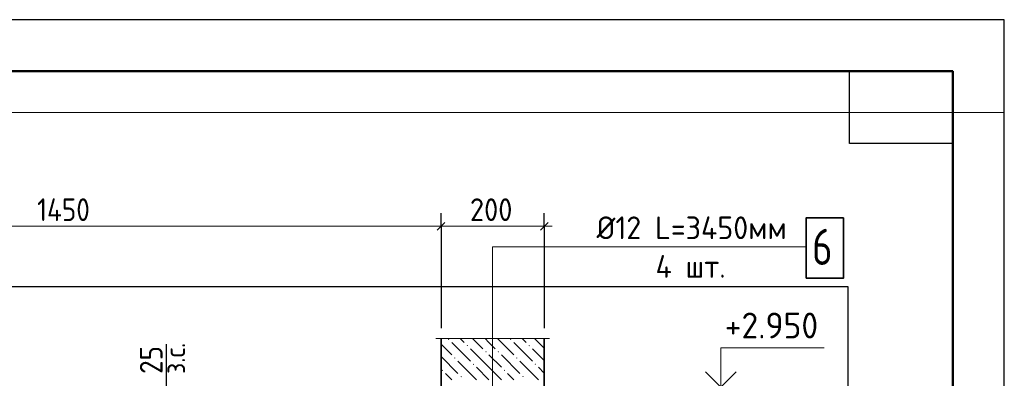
# Model space of a CAD drawing. Header units: millimetres. Extents: x 0 to 21000, y -5 to 14850.
# Tile 24 of 24: x 16233 to 21000, y 13114 to 14850. Entities that reach past the tile are written whole.
import ezdxf

# ---------------------------------------------------------------- set-up
doc = ezdxf.new("R2010")
doc.units = ezdxf.units.MM
for name, color, linetype, lineweight in [('Standard', 7, 'Continuous', 25), ('Позиционная метка линия выноска', 7, 'Continuous', 13), ('Размерная линия_ общее', 7, 'Continuous', 13), ('Текст_ общее', 7, 'Continuous', 25)]:
    doc.layers.add(name, color=color, linetype=linetype, lineweight=lineweight)
doc.layers.add('ЖБ Стена верхний уровень', color=7, linetype='Continuous', lineweight=25, true_color=0x006e00)
doc.layers.add('Размерная выноска', color=7, linetype='Continuous')
doc.styles.add('ISOCPEUR', font='txt')

msp = doc.modelspace()

# ---------------------------------------------------------------- hatches: boundary and pattern name
at = {"layer": 'ЖБ Стена верхний уровень', "linetype": 'Continuous', "lineweight": 18, "transparency": 33554687}
for points in [[(18306.8, 13301.9), (18310, 13305.2), (18313.3, 13301.9), (18310, 13298.7)], [(18606.8, 13301.9), (18610, 13305.2), (18613.3, 13301.9), (18610, 13298.7)], [(18396.8, 13271.9), (18400, 13275.2), (18403.3, 13271.9), (18400, 13268.7)], [(18696.8, 13271.9), (18700, 13275.2), (18703.3, 13271.9), (18700, 13268.7)], [(18336.8, 13211.9), (18340, 13215.2), (18343.3, 13211.9), (18340, 13208.7)], [(18486.8, 13241.9), (18490, 13245.2), (18493.3, 13241.9), (18490, 13238.7)], [(18546.8, 13241.9), (18550, 13245.2), (18553.3, 13241.9), (18550, 13238.7)], [(18636.8, 13211.9), (18640, 13215.2), (18643.3, 13211.9), (18640, 13208.7)], [(18426.8, 13181.9), (18430, 13185.2), (18433.3, 13181.9), (18430, 13178.7)], [(18726.8, 13181.9), (18730, 13185.2), (18733.3, 13181.9), (18730, 13178.7)], [(18276.8, 13151.9), (18280, 13155.2), (18283.3, 13151.9), (18280, 13148.7)], [(18366.8, 13121.9), (18370, 13125.2), (18373.3, 13121.9), (18370, 13118.7)], [(18576.8, 13151.9), (18580, 13155.2), (18583.3, 13151.9), (18580, 13148.7)], [(18666.8, 13121.9), (18670, 13125.2), (18673.3, 13121.9), (18670, 13118.7)]]:
    msp.add_hatch(color=7, dxfattribs=at).paths.add_polyline_path(points, flags=16)

# ---------------------------------------------------------------- linework, layer by layer
at = {"layer": 'Standard', "color": 7, "linetype": 'Continuous', "lineweight": 13, "transparency": 33554687}
msp.add_line((21000, -5), (21000, 14400), dxfattribs=at)
at = {"layer": 'Standard', "color": 7, "linetype": 'Continuous', "lineweight": 35, "transparency": 33554687}
for p, q in [((20750, 13800), (20750, 10250)), ((20750, 13600), (20750, 10050))]:
    msp.add_line(p, q, dxfattribs=at)
at = {"layer": 'Standard', "color": 7, "linetype": 'Continuous', "lineweight": 50, "transparency": 33554687}
msp.add_line((20750, 13550), (20750, 11600), dxfattribs=at)
at = {"layer": 'Standard', "color": 7, "linetype": 'Continuous', "lineweight": 25, "transparency": 33554687}
for points in [[(0, 0), (21000, 0), (21000, 14850), (0, 14850), (0, 0)], [(20750, 14600), (20750, 14250), (20250, 14250), (20250, 14600), (20750, 14600)]]:
    msp.add_lwpolyline(points, close=True, dxfattribs=at)
at = {"layer": 'Standard', "color": 7, "linetype": 'Continuous', "lineweight": 50, "transparency": 33554687}
msp.add_lwpolyline([(1000, 14600), (20750, 14600), (20750, 250), (1000, 250), (1000, 14600)], close=True, dxfattribs=at)
at = {"layer": 'Standard', "color": 7, "linetype": 'Continuous', "lineweight": 13, "transparency": 33554687}
for points in [[(21000, 14400), (0, 14400), (0, -5)], [(19627.9, 13070.9), (19627.9, 13260.9), (20127.9, 13260.9)]]:
    msp.add_lwpolyline(points, dxfattribs=at)
at = {"layer": 'Standard', "color": 254, "linetype": 'Continuous', "lineweight": 25, "true_color": 0xc4c4ff, "transparency": 33554687}
msp.add_lwpolyline([(1291.4, 7560.9), (20244.7, 7560.9), (20244.7, 13556.1), (1291.4, 13556.1), (1291.4, 7560.9)], dxfattribs=at)
at = {"layer": 'Standard', "color": 7, "linetype": 'Continuous', "lineweight": 35, "transparency": 33554687}
msp.add_lwpolyline([(19553.6, 13145.2), (19627.9, 13070.9), (19702.1, 13145.2)], dxfattribs=at)
at = {"layer": 'ЖБ Стена верхний уровень', "color": 7, "linetype": 'Continuous', "lineweight": 35, "transparency": 33554687}
for p, q in [((18272.9, 13306.1), (18272.9, 13070.9)), ((18772.9, 13070.9), (18772.9, 13306.1))]:
    msp.add_line(p, q, dxfattribs=at)
at = {"layer": 'ЖБ Стена верхний уровень', "color": 251, "linetype": 'Continuous', "lineweight": 18, "true_color": 0x575757, "transparency": 33554687}
for p, q in [((18365.9, 13306.1), (18385, 13286.9)), ((18425.9, 13306.1), (18475, 13256.9)), ((18505, 13286.9), (18485.9, 13306.1)), ((18545.9, 13306.1), (18625, 13226.9)), ((18665.9, 13306.1), (18685, 13286.9)), ((18725.9, 13306.1), (18772.9, 13259)), ((18272.9, 13279), (18325, 13226.9)), ((18325, 13286.9), (18415, 13196.9)), ((18505, 13166.9), (18415, 13256.9)), ((18535, 13256.9), (18505, 13286.9)), ((18625, 13286.9), (18715, 13196.9)), ((18772.9, 13199), (18715, 13256.9)), ((18272.9, 13219), (18355, 13136.9)), ((18505, 13226.9), (18565, 13166.9)), ((18565, 13226.9), (18655, 13136.9)), ((18445, 13106.9), (18355, 13196.9)), ((18445, 13166.9), (18505, 13106.9)), ((18505, 13166.9), (18565, 13106.9)), ((18745, 13106.9), (18655, 13196.9)), ((18745, 13166.9), (18772.9, 13139)), ((18325, 13106.9), (18295, 13136.9)), ((18625, 13106.9), (18595, 13136.9))]:
    msp.add_line(p, q, dxfattribs=at)
at = {"layer": 'Позиционная метка линия выноска', "color": 7, "linetype": 'Continuous', "lineweight": 13, "transparency": 33554687}
msp.add_lwpolyline([(18522.2, 12875.1), (18522.2, 13750.1), (20040.2, 13750.1)], dxfattribs=at)
at = {"layer": 'Размерная выноска', "color": 7, "linetype": 'Continuous', "lineweight": 13, "transparency": 33554687}
msp.add_line((18797.9, 13306.1), (18247.9, 13306.1), dxfattribs=at)
at = {"layer": 'Размерная выноска', "color": 7, "linetype": 'Continuous', "lineweight": -3, "transparency": 33554687}
msp.add_line((16943.5, 13070.9), (16943.5, 13278.4), dxfattribs=at)
at = {"layer": 'Размерная линия_ общее', "color": 253, "linetype": 'Continuous', "lineweight": -3, "true_color": 0xa0a0a0, "transparency": 33554687}
for p, q in [((18272.9, 13850), (18272.9, 13912.5)), ((18772.9, 13850), (18772.9, 13912.5)), ((18272.9, 13850), (18272.9, 13787.5)), ((18272.9, 13850), (18272.9, 13356.1)), ((18772.9, 13850), (18772.9, 13787.5)), ((18772.9, 13850), (18772.9, 13356.1))]:
    msp.add_line(p, q, dxfattribs=at)
at = {"layer": 'Размерная линия_ общее', "color": 7, "linetype": 'Continuous', "lineweight": 13, "transparency": 33554687}
for p, q in [((18272.9, 13850), (14647.9, 13850)), ((18772.9, 13850), (18272.9, 13850)), ((18772.9, 13850), (18810.4, 13850))]:
    msp.add_line(p, q, dxfattribs=at)
at = {"layer": 'Размерная линия_ общее', "color": 7, "linetype": 'Continuous', "lineweight": 25, "transparency": 33554687}
for p, q in [((18291.7, 13868.8), (18254.2, 13831.3)), ((18791.7, 13868.8), (18754.2, 13831.3))]:
    msp.add_line(p, q, dxfattribs=at)
at = {"layer": 'Текст_ общее', "color": 7, "linetype": 'Continuous', "lineweight": 35, "transparency": 33554687}
msp.add_lwpolyline([(20040.2, 13598.4), (20221.1, 13598.4), (20221.1, 13890.1), (20040.2, 13890.1), (20040.2, 13598.4)], dxfattribs=at)

# ---------------------------------------------------------------- texts
at = {"layer": 'Standard', "color": 7, "linetype": 'Continuous', "lineweight": 25, "transparency": 33554687, "attachment_point": 7, "style": 'ISOCPEUR'}
for s, insert, char_height, width in [('\\W0.96;Ø12 L=3450мм', (19025.6, 13787.4), 110, 1009.084), ('\\W0.95;4 шт.', (19311.6, 13600.4), 110, 436.913), ('\\W0.95;+2.950', (19646.6, 13306.8), 125, 533.929)]:
    msp.add_mtext(s, dxfattribs=dict(at, insert=insert, char_height=char_height, width=width))
at = {"layer": 'Размерная линия_ общее', "color": 7, "linetype": 'Continuous', "lineweight": 25, "transparency": 33554687, "char_height": 110, "attachment_point": 7, "style": 'ISOCPEUR'}
for s, insert, width in [('\\W0.87;1450', (16317.4, 13875), 344.716), ('\\W0.91;200', (18412.9, 13875), 280.99)]:
    msp.add_mtext(s, dxfattribs=dict(at, insert=insert, width=width))
at = {"layer": 'Размерная линия_ общее', "color": 7, "linetype": 'Continuous', "lineweight": 18, "transparency": 33554687, "insert": (17033.7, 13134.8), "char_height": 100, "width": 229.971, "attachment_point": 7, "rotation": 90, "style": 'ISOCPEUR'}
msp.add_mtext('\\W0.90;з.с.', dxfattribs=at)
at = {"layer": 'Размерная линия_ общее', "color": 7, "linetype": 'Continuous', "lineweight": 25, "transparency": 33554687, "insert": (16924.7, 13135), "char_height": 110, "width": 201.966, "attachment_point": 7, "rotation": 90, "style": 'ISOCPEUR'}
msp.add_mtext('\\W0.87;25', dxfattribs=at)
at = {"layer": 'Текст_ общее', "color": 7, "linetype": 'Continuous', "lineweight": 35, "transparency": 33554687, "insert": (20069.4, 13662.6), "char_height": 175, "width": 190.409, "attachment_point": 7, "style": 'ISOCPEUR'}
msp.add_mtext('\\W0.78;6', dxfattribs=at)

doc.saveas('drawing.dxf')
